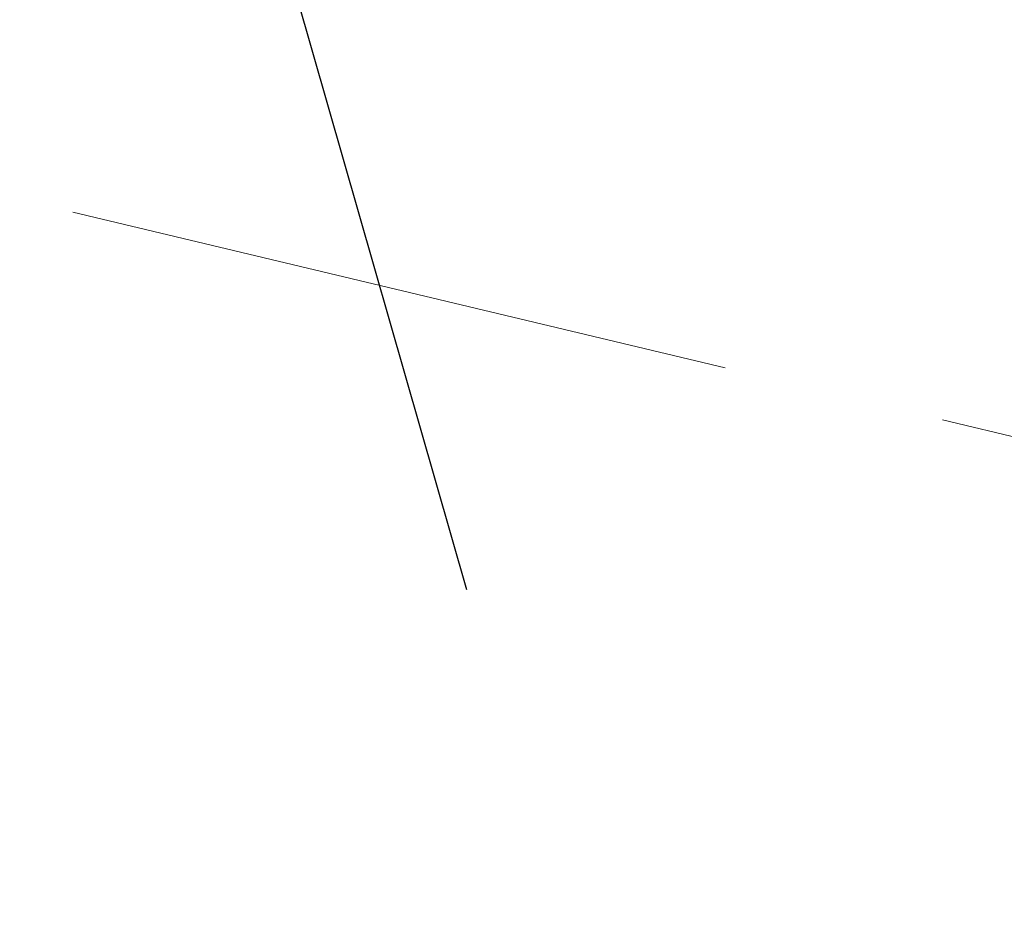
# Model space of a CAD drawing. Header units: metres. Extents: x 7527663 to 7537587, y 5492976 to 5503267.
# Tile 232 of 256: x 7531960.1 to 7531962.31, y 5499157.02 to 5499159.04. Entities that reach past the tile are written whole.
import ezdxf

# ---------------------------------------------------------------- set-up
doc = ezdxf.new("R2010")
doc.units = ezdxf.units.M
doc.linetypes.add('1.4_1.4', pattern=[2.8, 1.4, -1.4])
doc.linetypes.add('1.5_0.5', pattern=[2, 1.5, -0.5])

msp = doc.modelspace()

# ---------------------------------------------------------------- linework, layer by layer
at = {"layer": 'jezdnia', "color": 7, "linetype": '1.5_0.5', "lineweight": 18, "flags": 128}
msp.add_lwpolyline([(7531971.64, 5499157.18), (7531963.02, 5499159.76), (7531956.91, 5499163.47), (7531953.02, 5499165.22), (7531951.4, 5499165.66), (7531950.39, 5499159.97), (7531951.63, 5499160.44), (7531952.72, 5499160.4), (7531966.55, 5499157.1)], close=True, dxfattribs=at)
at = {"layer": 'Zakres', "color": 5, "linetype": '1.4_1.4', "lineweight": 25, "flags": 128}
msp.add_lwpolyline([(7532124.99, 5499095.27), (7532172.79, 5499102.15), (7532184.08, 5499102.85), (7532257.45, 5499212.21), (7532297.32, 5499318.75), (7532251.1, 5499375.2), (7532266.63, 5499421.76), (7532325.19, 5499443.99), (7532436.66, 5499434.46), (7532496.09, 5499460.06), (7532569.03, 5499504.92), (7532658.91, 5499535.36), (7532765.1, 5499629.55), (7532839.54, 5499729.38), (7532897.57, 5499726.03), (7532914.35, 5499580.73), (7532869.35, 5499565.87), (7532831.95, 5499526.36), (7532832.66, 5499450.87), (7532910.97, 5499481.91), (7532955.42, 5499424.76), (7532976.59, 5499314.69), (7532989.29, 5499063.52), (7533058.43, 5499054.34), (7533084.54, 5499232.14), (7533132.52, 5499263.19), (7533159.33, 5499162.29), (7533222.83, 5499185.58), (7533273.63, 5499494.61), (7533282.8, 5499659.71), (7532949.07, 5499769.78), (7532949.6, 5499830.63), (7533180.67, 5499875.08), (7533313.14, 5499872.79), (7533346.48, 5499854.97), (7533365.88, 5499791.12), (7533412.8, 5499785.12), (7533438.55, 5499812.29), (7533441.37, 5499875.43), (7533484.15, 5499897.04), (7533545.44, 5499937.17), (7533673.15, 5500017.6), (7533749.35, 5500094.39), (7533777.57, 5500128.79), (7534007.99, 5500175.59), (7534186.85, 5500179.47), (7534240.95, 5500208.22), (7534284.95, 5500255.15), (7534293.51, 5500249.35), (7534333.55, 5500221.86), (7534444.85, 5500195.93), (7534555.8, 5500196.46), (7534726.19, 5500214.1), (7534798.86, 5500232.8), (7534783.69, 5500289.6), (7534724.43, 5500292.77), (7534675.74, 5500276.9), (7534650.34, 5500257.14), (7534584.55, 5500255.2), (7534437.09, 5500254.49), (7534329.85, 5500291.18), (7534209.72, 5500427.53), (7534186.09, 5500404.95), (7534118.71, 5500444.11), (7534096.84, 5500422.24), (7534157.16, 5500379.55), (7534112.09, 5500321.43), (7534083.52, 5500332.02), (7534043.57, 5500300.53), (7534013.23, 5500283.95), (7533949.02, 5500246.91), (7533795.81, 5500207.87), (7533677.21, 5500119.03), (7533651.81, 5500152.19), (7533513.52, 5500049.18), (7533469.74, 5500018.85), (7533450.55, 5500058.88), (7533375.76, 5500093.1), (7533328.13, 5500013.72), (7533295.68, 5500002.08), (7533116.4, 5499970.61), (7533116.29, 5500014.6), (7533002.87, 5500013.02), (7533001.11, 5500035.6), (7532900.57, 5500075.81), (7532885.04, 5500029.6), (7532712.18, 5500081.46), (7532661.91, 5499978.62), (7532746.76, 5499934.35), (7532694.19, 5499808.41), (7532647.27, 5499819.34), (7532626.46, 5499783.36), (7532411.97, 5499873.67), (7532393.63, 5499832.04), (7532579.54, 5499749.14), (7532547.08, 5499703.28), (7532439.13, 5499742.08), (7532115.28, 5499818.64), (7532048.26, 5499841.21), (7531978.41, 5499816.52), (7531963.59, 5499784.06), (7532093.06, 5499751.26), (7532132.92, 5499745.26), (7532316.72, 5499671.18), (7532316.01, 5499623.55), (7531900.09, 5499730.09), (7531891.62, 5499688.81), (7531975.94, 5499629.9), (7531986.52, 5499607.68), (7532283.56, 5499574.16), (7532277.56, 5499495.14), (7532231, 5499475.03), (7532170.67, 5499496.9), (7532189.37, 5499542.41), (7532156.21, 5499552.64), (7532142.1, 5499526.18), (7532081.42, 5499533.24), (7532040.32, 5499476.27), (7531943.04, 5499442.14), (7531945.6, 5499389.31), (7532103.64, 5499422.12), (7532137.71, 5499433.89), (7532185.49, 5499405.89), (7532167.5, 5499347.33), (7532088.47, 5499290.88), (7531966.76, 5499234.08), (7531910.5, 5499234.26), (7531958.36, 5499167.34), (7531985.29, 5499073.39)], close=True, dxfattribs=at)

doc.saveas('drawing.dxf')
